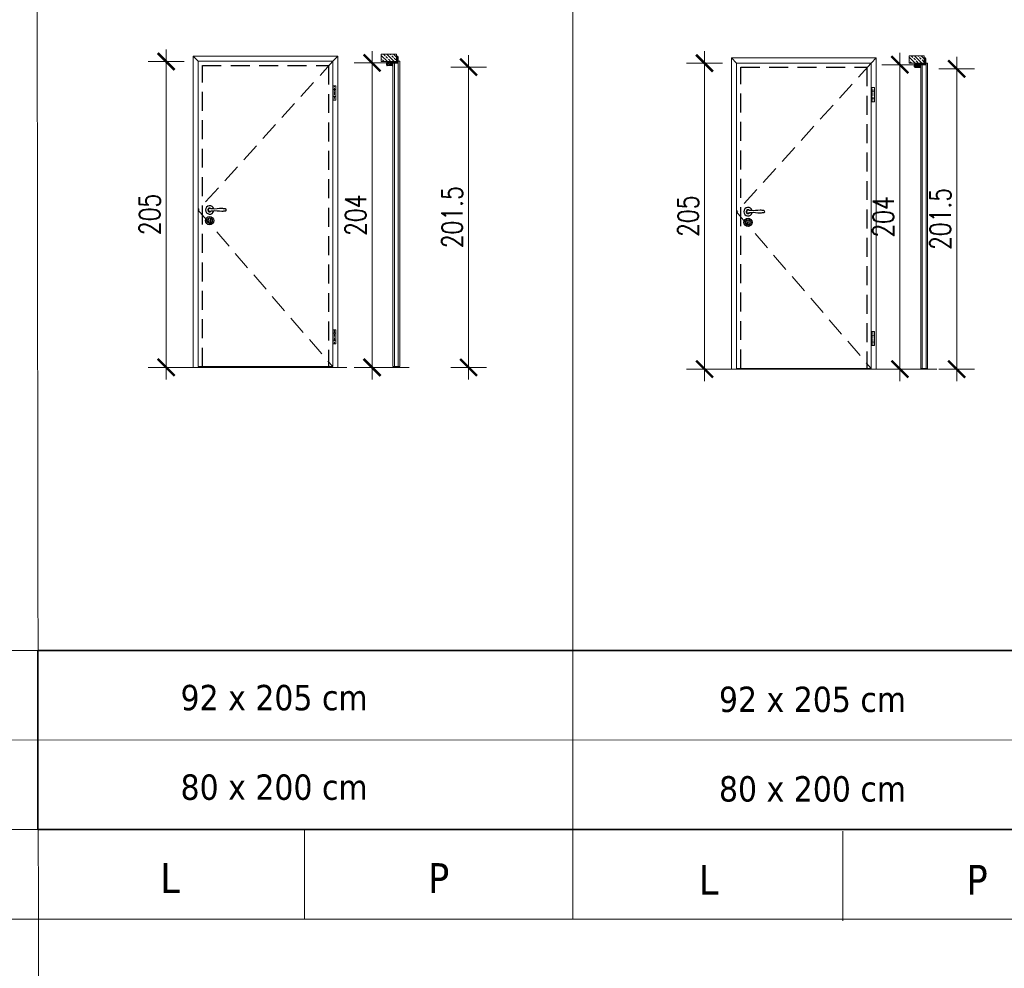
# Model space of a CAD drawing. Header units: millimetres. Extents: x 23192 to 149900, y -396339 to -79279.
# Tile 44 of 136: x 67884 to 68544, y -211380 to -210744. Entities that reach past the tile are written whole.
import ezdxf

# ---------------------------------------------------------------- set-up
doc = ezdxf.new("R2010")
doc.units = ezdxf.units.MM
doc.linetypes.add('CENTER', pattern=[0.6, 0.375, -0.075, 0.075, -0.075])
doc.linetypes.add('DASHED', pattern=[19.05, 12.7, -6.35])
doc.layers.get('0').update_dxf_attribs({"lineweight": 0})
for name, color, linetype, lineweight in [('0_LEGENDA', 7, 'Continuous', 13), ('Drzwi - hatch', 8, 'Continuous', 5), ('Drzwi KRAWĘDZIE', 7, 'Continuous', 20), ('KOREkty', 190, 'Continuous', 35)]:
    doc.layers.add(name, color=color, linetype=linetype, lineweight=lineweight)
for name, color, linetype in [('Drzwi - klamki', 150, 'Continuous'), ('Drzwi PRZER-DUŻA', 240, 'DASHED'), ('GRUBA', 4, 'Continuous')]:
    doc.layers.add(name, color=color, linetype=linetype)
doc.styles.add('ARIAL', font='tahoma.ttf')
doc.styles.add('SIMPLEX', font='simplex.shx', dxfattribs={"width": 0.77})
doc.dimstyles.new('OL PB 200', dxfattribs={"dimscale": 4, "dimtxt": 3.5, "dimasz": 0.2, "dimexe": 10, "dimexo": 10, "dimgap": 1, "dimtad": 1, "dimdec": 1, "dimrnd": 0.5, "dimzin": 9, "dimdsep": 46, "dimtxsty": 'SIMPLEX', "dimblk": 'thick_MSz', "dimcen": 0.1, "dimdle": 8, "dimse1": 1, "dimse2": 1, "dimclrd": 256, "dimclre": 256, "dimclrt": 3, "dimadec": 1, "dimazin": 2, "dimtfac": 1, "dimtdec": 1, "dimtix": 1, "dimtofl": 0, "dimtmove": 2, "dimatfit": 3, "dimldrblk": 'thick_MSz', "dimfxl": 10, "dimfxlon": 1, "dimtolj": 1, "dimlwd": -1, "dimlwe": -1, "dimarcsym": 0})

# ---------------------------------------------------------------- blocks, each defined once
blk = doc.blocks.new('thick_MSz')
for p, q in [((0, 15), (0, -15)), ((-10, 0), (10, 0))]:
    blk.add_line(p, q)
at = {"const_width": 2, "elevation": 2}
blk.add_lwpolyline([(-7.07, -7.07), (7.07, 7.07)], dxfattribs=at)
blk = doc.blocks.new('*D40')
at = {"layer": '0_LEGENDA', "transparency": 16777216}
blk.add_line((68119.95, -210773.89), (68119.95, -210976.29), dxfattribs=at)
at = {"layer": 'DEFPOINTS', "color": 0, "transparency": 16777216}
for p in [(68126.13, -210773.09), (68119.95, -210977.09), (68126.13, -210977.09)]:
    blk.add_point(p, dxfattribs=at)
at = {"layer": '0_LEGENDA', "transparency": 16777216, "xscale": 0.8, "yscale": 0.8, "zscale": 0.8}
for p, rotation in [((68119.95, -210773.09), 90), ((68119.95, -210977.09), 270)]:
    blk.add_blockref('thick_MSz', p, dxfattribs=dict(at, rotation=rotation))
at = {"layer": '0_LEGENDA', "color": 3, "transparency": 16777216, "insert": (68108.95, -210875.09), "char_height": 14, "attachment_point": 5, "rotation": 90, "style": 'SIMPLEX'}
blk.add_mtext('\\A1;204', dxfattribs=at)
blk = doc.blocks.new('*D41')
at = {"layer": '0_LEGENDA', "transparency": 16777216}
blk.add_line((67981.91, -210772.89), (67981.91, -210976.29), dxfattribs=at)
at = {"layer": 'DEFPOINTS', "color": 0, "transparency": 16777216}
for p in [(68136.33, -210772.09), (67981.91, -210977.09), (68136.61, -210977.09)]:
    blk.add_point(p, dxfattribs=at)
at = {"layer": '0_LEGENDA', "transparency": 16777216, "xscale": 0.8, "yscale": 0.8, "zscale": 0.8}
for p, rotation in [((67981.91, -210772.09), 90), ((67981.91, -210977.09), 270)]:
    blk.add_blockref('thick_MSz', p, dxfattribs=dict(at, rotation=rotation))
at = {"layer": '0_LEGENDA', "color": 3, "transparency": 16777216, "insert": (67970.91, -210874.59), "char_height": 14, "attachment_point": 5, "rotation": 90, "style": 'SIMPLEX'}
blk.add_mtext('\\A1;205', dxfattribs=at)
blk = doc.blocks.new('*D42')
at = {"layer": '0_LEGENDA', "transparency": 16777216}
blk.add_line((68184.65, -210776.64), (68184.65, -210976.29), dxfattribs=at)
at = {"layer": 'DEFPOINTS', "color": 0, "transparency": 16777216}
for p in [(68131.77, -210775.84), (68131.77, -210977.09), (68184.65, -210977.09)]:
    blk.add_point(p, dxfattribs=at)
at = {"layer": '0_LEGENDA', "transparency": 16777216, "xscale": 0.8, "yscale": 0.8, "zscale": 0.8}
for p, rotation in [((68184.65, -210775.84), 90), ((68184.65, -210977.09), 270)]:
    blk.add_blockref('thick_MSz', p, dxfattribs=dict(at, rotation=rotation))
at = {"layer": '0_LEGENDA', "color": 3, "transparency": 16777216, "insert": (68173.65, -210876.47), "char_height": 14, "attachment_point": 5, "rotation": 90, "style": 'SIMPLEX'}
blk.add_mtext('\\A1;201.5', dxfattribs=at)
blk = doc.blocks.new('*D171')
at = {"layer": '0_LEGENDA', "transparency": 16777216}
blk.add_line((68473.69, -210775.05), (68473.69, -210977.45), dxfattribs=at)
at = {"layer": 'DEFPOINTS', "color": 0, "transparency": 16777216}
for p in [(68479.87, -210774.25), (68473.69, -210978.25), (68479.87, -210978.25)]:
    blk.add_point(p, dxfattribs=at)
at = {"layer": '0_LEGENDA', "transparency": 16777216, "xscale": 0.8, "yscale": 0.8, "zscale": 0.8}
for p, rotation in [((68473.69, -210774.25), 90), ((68473.69, -210978.25), 270)]:
    blk.add_blockref('thick_MSz', p, dxfattribs=dict(at, rotation=rotation))
at = {"layer": '0_LEGENDA', "color": 3, "transparency": 16777216, "insert": (68462.69, -210876.25), "char_height": 14, "attachment_point": 5, "rotation": 90, "style": 'SIMPLEX'}
blk.add_mtext('\\A1;204', dxfattribs=at)
blk = doc.blocks.new('*D172')
at = {"layer": '0_LEGENDA', "transparency": 16777216}
blk.add_line((68342.79, -210774.05), (68342.79, -210977.45), dxfattribs=at)
at = {"layer": 'DEFPOINTS', "color": 0, "transparency": 16777216}
for p in [(68479.87, -210773.25), (68342.79, -210978.25), (68490.35, -210978.25)]:
    blk.add_point(p, dxfattribs=at)
at = {"layer": '0_LEGENDA', "transparency": 16777216, "xscale": 0.8, "yscale": 0.8, "zscale": 0.8}
for p, rotation in [((68342.79, -210773.25), 90), ((68342.79, -210978.25), 270)]:
    blk.add_blockref('thick_MSz', p, dxfattribs=dict(at, rotation=rotation))
at = {"layer": '0_LEGENDA', "color": 3, "transparency": 16777216, "insert": (68331.79, -210875.75), "char_height": 14, "attachment_point": 5, "rotation": 90, "style": 'SIMPLEX'}
blk.add_mtext('\\A1;205', dxfattribs=at)
blk = doc.blocks.new('*D173')
at = {"layer": '0_LEGENDA', "transparency": 16777216}
blk.add_line((68511.79, -210777.8), (68511.79, -210977.45), dxfattribs=at)
at = {"layer": 'DEFPOINTS', "color": 0, "transparency": 16777216}
for p in [(68485.5, -210777), (68485.5, -210978.25), (68511.79, -210978.25)]:
    blk.add_point(p, dxfattribs=at)
at = {"layer": '0_LEGENDA', "transparency": 16777216, "xscale": 0.8, "yscale": 0.8, "zscale": 0.8}
for p, rotation in [((68511.79, -210777), 90), ((68511.79, -210978.25), 270)]:
    blk.add_blockref('thick_MSz', p, dxfattribs=dict(at, rotation=rotation))
at = {"layer": '0_LEGENDA', "color": 3, "transparency": 16777216, "insert": (68500.79, -210877.62), "char_height": 14, "attachment_point": 5, "rotation": 90, "style": 'SIMPLEX'}
blk.add_mtext('\\A1;201.5', dxfattribs=at)

msp = doc.modelspace()

# ---------------------------------------------------------------- hatches: boundary and pattern name
at = {"layer": 'Drzwi - hatch'}
h = msp.add_hatch(dxfattribs=at)
h.set_pattern_fill('ANSI33', color=256, scale=0.5, angle=-90)
h.set_pattern_definition([(315, (64130.2014, -211037.672), (2.245064, 2.245064), []), (315, (64130.2014, -211039.917), (2.245064, 2.245064), [1.5875, -0.79375])])
h.paths.add_polyline_path([(68126.133, -210767.091), (68126.133, -210772.091), (68136.333, -210772.091), (68136.333, -210767.091)])
h = msp.add_hatch(dxfattribs=at)
h.set_pattern_fill('AR-CONC', color=256, scale=0.003, angle=-90)
h.set_pattern_definition([(320, (64675.71544, -210542.8618), (-0.047817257, -0.546554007), [0.05715, -0.62865]), (265, (64675.71544, -210542.8618), (0.57317054, 0.10573026), [0.04572, -0.50292175]), (10.451445, (64675.71146, -210542.90736), (0.525353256, -0.44082374), [0.04857003, -0.53427073]), (316.1842, (64675.86784, -210542.8618), (-0.12612698, -0.81323712), [0.085725, -0.942975]), (6.635558, (64675.8573, -210542.9296), (0.74227837, -0.7122124), [0.07285507, -0.80140682]), (261.18415, (64675.8678, -210542.8618), (0.74227837, -0.7122124), [0.0685799, -0.7543792]), (291, (64675.82974, -210542.938), (-0.306795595, -0.454843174), [0.05715, -0.62865]), (236, (64675.82974, -210542.938), (0.5525639, -0.185406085), [0.04572, -0.50292]), (341.451445, (64675.8042, -210542.9759), (0.24576831, -0.64024926), [0.04857003, -0.53426981]), (307.5, (64675.71544, -210542.86182), (0.253665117, -0.00926581), [0, -0.496824, 0, -0.51054, 0, -0.504825]), (277.5, (64675.71544, -210542.86182), (0.300541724, -0.200458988), [0, -0.291084, 0, -0.485394, 0, -0.192405]), (237.5, (64675.71544, -210542.69189), (-0.017186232, -0.406771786), [0, -0.1905, 0, -0.59436, 0, -0.78867]), (227.5, (64675.71544, -210542.6157), (0.076279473, -0.444387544), [0, -0.24765, 0, -0.394716, 0, -0.56007])])
h.paths.add_polyline_path([(68130.173, -210774.661, -0.4142136), (68130.013, -210774.501), (68130.013, -210772.931, -0.4142136), (68130.173, -210772.771), (68130.733, -210772.771), (68130.733, -210772.591), (68130.173, -210772.591), (68130.173, -210772.091), (68136.333, -210772.091), (68137.053, -210772.091), (68137.053, -210772.451, -0.4142136), (68136.893, -210772.611), (68132.693, -210772.611, 0.4142136), (68132.353, -210772.951), (68132.353, -210774.131, 0.4142136), (68132.693, -210774.471), (68133.358, -210774.471, -1), (68133.358, -210774.661)])
h.paths.add_polyline_path([(68136.333, -210772.091), (68136.333, -210768.771), (68136.893, -210768.771, -0.4142136), (68137.053, -210768.931), (68137.053, -210771.391), (68137.053, -210772.091)])
h = msp.add_hatch(dxfattribs=at)
h.set_pattern_fill('ANSI33', color=256, scale=0.5, angle=-90)
h.set_pattern_definition([(315, (64483.9398, -211038.826), (2.245064, 2.245064), []), (315, (64483.9398, -211041.071), (2.245064, 2.245064), [1.5875, -0.79375])])
h.paths.add_polyline_path([(68479.871, -210768.245), (68479.871, -210773.245), (68490.071, -210773.245), (68490.071, -210768.245)])
h = msp.add_hatch(dxfattribs=at)
h.set_pattern_fill('AR-CONC', color=256, scale=0.003, angle=-90)
h.set_pattern_definition([(320, (65029.4539, -210544.01605), (-0.047817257, -0.546554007), [0.05715, -0.62865]), (265, (65029.4539, -210544.01605), (0.57317054, 0.10573026), [0.04572, -0.50292175]), (10.451445, (65029.4499, -210544.0616), (0.525353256, -0.44082374), [0.04857003, -0.53427073]), (316.1842, (65029.6063, -210544.01605), (-0.12612698, -0.81323712), [0.085725, -0.942975]), (6.635558, (65029.5958, -210544.0838), (0.74227837, -0.7122124), [0.07285507, -0.80140682]), (261.18415, (65029.6063, -210544.01605), (0.74227837, -0.7122124), [0.0685799, -0.7543792]), (291, (65029.5682, -210544.09225), (-0.306795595, -0.454843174), [0.05715, -0.62865]), (236, (65029.5682, -210544.09225), (0.5525639, -0.185406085), [0.04572, -0.50292]), (341.451445, (65029.5426, -210544.13015), (0.24576831, -0.64024926), [0.04857003, -0.53426981]), (307.5, (65029.4539, -210544.01605), (0.253665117, -0.00926581), [0, -0.496824, 0, -0.51054, 0, -0.504825]), (277.5, (65029.4539, -210544.01605), (0.300541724, -0.200458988), [0, -0.291084, 0, -0.485394, 0, -0.192405]), (237.5, (65029.4539, -210543.84612), (-0.017186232, -0.406771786), [0, -0.1905, 0, -0.59436, 0, -0.78867]), (227.5, (65029.4539, -210543.76992), (0.076279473, -0.444387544), [0, -0.24765, 0, -0.394716, 0, -0.56007])])
h.paths.add_polyline_path([(68483.911, -210775.815, -0.4142136), (68483.751, -210775.655), (68483.751, -210774.085, -0.4142136), (68483.911, -210773.925), (68484.471, -210773.925), (68484.471, -210773.745), (68483.911, -210773.745), (68483.911, -210773.245), (68490.071, -210773.245), (68490.791, -210773.245), (68490.791, -210773.605, -0.4142136), (68490.631, -210773.765), (68486.431, -210773.765, 0.4142136), (68486.091, -210774.105), (68486.091, -210775.285, 0.4142136), (68486.431, -210775.625), (68487.096, -210775.625, -1), (68487.096, -210775.815)])
h.paths.add_polyline_path([(68490.071, -210773.245), (68490.071, -210769.925), (68490.631, -210769.925, -0.4142136), (68490.791, -210770.085), (68490.791, -210772.545), (68490.791, -210773.245)])

# ---------------------------------------------------------------- linework, layer by layer
at = {"linetype": 'CENTER', "ltscale": 0.5}
for p, q in [((68094.811, -210788.46), (68094.811, -210797.96)), ((68455.691, -210789.614), (68455.691, -210799.114)), ((68094.811, -210951.841), (68094.811, -210961.341)), ((68455.691, -210952.995), (68455.691, -210962.495))]:
    msp.add_line(p, q, dxfattribs=at)
at = {"linetype": 'DASHED'}
for points in [[(68093.561, -210771.991), (68003.361, -210871.791), (68093.561, -210976.591)], [(68454.441, -210773.145), (68364.241, -210872.945), (68454.441, -210977.745)]]:
    msp.add_lwpolyline(points, dxfattribs=at)
at = {"layer": '0_LEGENDA', "linetype": 'ByBlock', "ltscale": 5}
for p, q in [((67897.765, -212454.652), (67894.621, -210174.457)), ((68254.621, -211346.755), (68254.621, -210174.457)), ((67487.721, -211166.755), (76924.798, -211166.749)), ((67487.721, -211226.755), (76924.742, -211226.749)), ((67487.721, -211286.755), (76924.686, -211286.749)), ((67487.721, -211286.755), (76924.686, -211286.753)), ((68074.62, -211286.754), (68074.62, -211346.755)), ((68435.5, -211287.908), (68435.5, -211347.909)), ((67487.721, -211346.755), (76924.63, -211346.749))]:
    msp.add_line(p, q, dxfattribs=at)
at = {"layer": 'Drzwi - klamki'}
for p, q in [((68132.533, -210773.012), (68132.533, -210774.141)), ((68132.533, -210774.141), (68132.668, -210774.276)), ((68132.548, -210772.976), (68132.718, -210772.806)), ((68132.926, -210773.091), (68132.633, -210773.091)), ((68132.633, -210773.091), (68132.633, -210774.041)), ((68133.138, -210774.041), (68132.633, -210774.041)), ((68132.674, -210772.991), (68132.789, -210772.876)), ((68132.833, -210772.991), (68132.674, -210772.991)), ((68132.674, -210774.141), (68132.739, -210774.206)), ((68132.852, -210774.141), (68132.674, -210774.141)), ((68132.926, -210773.091), (68132.806, -210773.577)), ((68132.806, -210773.577), (68133.138, -210774.041)), ((68132.833, -210772.991), (68133.018, -210772.806)), ((68132.852, -210774.141), (68132.987, -210774.276)), ((68133.029, -210773.091), (68132.914, -210773.556)), ((68132.914, -210773.556), (68133.275, -210774.061)), ((68132.974, -210772.991), (68133.089, -210772.876)), ((68133.133, -210772.991), (68132.974, -210772.991)), ((68132.993, -210774.141), (68133.058, -210774.206)), ((68133.129, -210774.141), (68132.993, -210774.141)), ((68133.233, -210773.091), (68133.029, -210773.091)), ((68133.133, -210772.991), (68133.318, -210772.806)), ((68133.174, -210774.213), (68133.135, -210774.291)), ((68133.233, -210773.091), (68133.233, -210773.419)), ((68133.274, -210772.991), (68133.389, -210772.876)), ((68133.274, -210772.991), (68133.333, -210773.012)), ((68133.333, -210773.012), (68133.333, -210773.419)), ((68133.333, -210774.291), (68133.474, -210774.305)), ((68133.388, -210773.469), (68133.768, -210773.432)), ((68133.398, -210773.568), (68133.739, -210773.535)), ((68133.783, -210773.838), (68133.783, -210773.575)), ((68133.883, -210773.855), (68133.883, -210773.531)), ((68134.033, -210772.991), (68134.033, -210772.791)), ((68134.033, -210772.791), (68135.033, -210772.791)), ((68134.045, -210772.791), (68134.033, -210772.803)), ((68134.144, -210772.791), (68134.033, -210772.902)), ((68134.146, -210772.991), (68134.033, -210772.878)), ((68134.048, -210772.991), (68134.033, -210772.976)), ((68135.033, -210772.991), (68134.033, -210772.991)), ((68134.243, -210772.791), (68134.043, -210772.991)), ((68134.245, -210772.991), (68134.045, -210772.791)), ((68134.342, -210772.791), (68134.142, -210772.991)), ((68134.344, -210772.991), (68134.144, -210772.791)), ((68134.44, -210772.791), (68134.24, -210772.991)), ((68134.443, -210772.991), (68134.243, -210772.791)), ((68134.539, -210772.791), (68134.339, -210772.991)), ((68134.542, -210772.991), (68134.342, -210772.791)), ((68134.638, -210772.791), (68134.438, -210772.991)), ((68134.64, -210772.991), (68134.44, -210772.791)), ((68134.737, -210772.791), (68134.537, -210772.991)), ((68134.739, -210772.991), (68134.539, -210772.791)), ((68134.835, -210772.791), (68134.635, -210772.991)), ((68134.838, -210772.991), (68134.638, -210772.791)), ((68134.934, -210772.791), (68134.734, -210772.991)), ((68134.937, -210772.991), (68134.737, -210772.791)), ((68135.033, -210772.791), (68134.833, -210772.991)), ((68135.033, -210772.989), (68134.835, -210772.791)), ((68135.033, -210772.89), (68134.932, -210772.991)), ((68135.033, -210772.89), (68134.934, -210772.791)), ((68135.033, -210772.989), (68135.031, -210772.991)), ((68135.033, -210772.791), (68135.033, -210772.991)), ((68486.271, -210774.166), (68486.271, -210775.295)), ((68486.271, -210775.295), (68486.407, -210775.431)), ((68486.286, -210774.131), (68486.457, -210773.96)), ((68486.664, -210774.245), (68486.371, -210774.245)), ((68486.371, -210774.245), (68486.371, -210775.195)), ((68486.877, -210775.195), (68486.371, -210775.195)), ((68486.413, -210774.145), (68486.527, -210774.031)), ((68486.571, -210774.145), (68486.413, -210774.145)), ((68486.413, -210775.295), (68486.477, -210775.36)), ((68486.591, -210775.295), (68486.413, -210775.295)), ((68486.664, -210774.245), (68486.544, -210774.731)), ((68486.544, -210774.731), (68486.877, -210775.195)), ((68486.571, -210774.145), (68486.757, -210773.96)), ((68486.591, -210775.295), (68486.726, -210775.431)), ((68486.767, -210774.245), (68486.652, -210774.71)), ((68486.652, -210774.71), (68487.014, -210775.215)), ((68486.713, -210774.145), (68486.827, -210774.031)), ((68486.871, -210774.145), (68486.713, -210774.145)), ((68486.732, -210775.295), (68486.797, -210775.36)), ((68486.867, -210775.295), (68486.732, -210775.295)), ((68486.971, -210774.245), (68486.767, -210774.245)), ((68486.871, -210774.145), (68487.057, -210773.96)), ((68486.912, -210775.368), (68486.873, -210775.445)), ((68486.971, -210774.245), (68486.971, -210774.573)), ((68487.013, -210774.145), (68487.127, -210774.031)), ((68487.013, -210774.145), (68487.071, -210774.166)), ((68487.071, -210774.166), (68487.071, -210774.573)), ((68487.071, -210775.445), (68487.213, -210775.459)), ((68487.126, -210774.623), (68487.507, -210774.586)), ((68487.136, -210774.722), (68487.478, -210774.689)), ((68487.521, -210774.992), (68487.521, -210774.729)), ((68487.621, -210775.009), (68487.621, -210774.685)), ((68487.771, -210774.145), (68487.771, -210773.945)), ((68487.771, -210773.945), (68488.771, -210773.945)), ((68487.784, -210773.945), (68487.771, -210773.957)), ((68487.882, -210773.945), (68487.771, -210774.056)), ((68487.885, -210774.145), (68487.771, -210774.032)), ((68487.786, -210774.145), (68487.771, -210774.131)), ((68488.771, -210774.145), (68487.771, -210774.145)), ((68487.981, -210773.945), (68487.781, -210774.145)), ((68487.984, -210774.145), (68487.784, -210773.945)), ((68488.08, -210773.945), (68487.88, -210774.145)), ((68488.082, -210774.145), (68487.882, -210773.945)), ((68488.179, -210773.945), (68487.979, -210774.145)), ((68488.181, -210774.145), (68487.981, -210773.945)), ((68488.278, -210773.945), (68488.078, -210774.145)), ((68488.28, -210774.145), (68488.08, -210773.945)), ((68488.376, -210773.945), (68488.176, -210774.145)), ((68488.379, -210774.145), (68488.179, -210773.945)), ((68488.475, -210773.945), (68488.275, -210774.145)), ((68488.478, -210774.145), (68488.278, -210773.945)), ((68488.574, -210773.945), (68488.374, -210774.145)), ((68488.576, -210774.145), (68488.376, -210773.945)), ((68488.673, -210773.945), (68488.473, -210774.145)), ((68488.675, -210774.145), (68488.475, -210773.945)), ((68488.771, -210773.945), (68488.571, -210774.145)), ((68488.771, -210774.143), (68488.574, -210773.945)), ((68488.771, -210774.044), (68488.67, -210774.145)), ((68488.771, -210774.044), (68488.673, -210773.945)), ((68488.771, -210774.143), (68488.769, -210774.145)), ((68488.771, -210773.945), (68488.771, -210774.145))]:
    msp.add_line(p, q, dxfattribs=at)
at = {"layer": 'Drzwi - klamki', "ltscale": 0.2}
for p, q in [((68009.911, -210871.341), (68009.911, -210871.841)), ((68009.911, -210871.341), (68010.041, -210871.341)), ((68009.911, -210871.841), (68010.041, -210871.841)), ((68370.791, -210872.495), (68370.791, -210872.995)), ((68370.791, -210872.495), (68370.921, -210872.495)), ((68370.791, -210872.995), (68370.921, -210872.995)), ((68010.536, -210878.635), (68010.536, -210879.885)), ((68011.586, -210878.635), (68011.586, -210879.885)), ((68371.416, -210879.789), (68371.416, -210881.039)), ((68372.466, -210879.789), (68372.466, -210881.039))]:
    msp.add_line(p, q, dxfattribs=at)
for centre, radius in [((68011.061, -210878.735), 2.8), ((68011.066, -210878.739), 1.8), ((68371.941, -210879.889), 2.8), ((68371.946, -210879.894), 1.8)]:
    msp.add_circle(centre, radius, dxfattribs=at)
at = {"layer": 'Drzwi - klamki'}
for centre, radius, start, end in [((68132.583, -210773.012), 0.05, 135, 180), ((68132.704, -210774.241), 0.05, 225, 270), ((68132.704, -210774.241), 0.05, 270, 45), ((68132.754, -210772.841), 0.05, 90, 135), ((68132.754, -210772.841), 0.05, 315, 90), ((68133.023, -210774.241), 0.05, 225, 270), ((68133.054, -210772.841), 0.05, 90, 135), ((68133.023, -210774.241), 0.05, 270, 45), ((68133.054, -210772.841), 0.05, 315, 90), ((68133.129, -210774.191), 0.05, 333.425339, 90), ((68133.383, -210773.419), 0.15, 180, 275.563415), ((68133.479, -210773.915), 0.25, 215.623943, 327.559413), ((68133.354, -210772.841), 0.05, 90, 135), ((68133.383, -210773.419), 0.05, 180, 275.563415), ((68133.354, -210772.841), 0.05, 315, 90), ((68133.498, -210774.056), 0.25, 264.429901, 319.458571), ((68132.914, -210773.556), 1.019, 319.458571, 341.015535), ((68132.914, -210773.556), 0.919, 327.559413, 339.878843), ((68133.743, -210773.575), 0.04, 0, 95.563415), ((68133.783, -210773.581), 0.15, 89.587511, 95.563415), ((68133.683, -210773.838), 0.1, 339.878843, 0), ((68133.783, -210773.531), 0.1, 0, 89.587511), ((68133.783, -210773.855), 0.1, 341.015535, 0), ((68486.321, -210774.166), 0.05, 135, 180), ((68486.442, -210775.395), 0.05, 225, 270), ((68486.442, -210775.395), 0.05, 270, 45), ((68486.492, -210773.995), 0.05, 90, 135), ((68486.492, -210773.995), 0.05, 315, 90), ((68486.761, -210775.395), 0.05, 225, 270), ((68486.792, -210773.995), 0.05, 90, 135), ((68486.761, -210775.395), 0.05, 270, 45), ((68486.792, -210773.995), 0.05, 315, 90), ((68486.867, -210775.345), 0.05, 333.425339, 90), ((68487.121, -210774.573), 0.15, 180, 275.563415), ((68487.217, -210775.069), 0.25, 215.623943, 327.559413), ((68487.092, -210773.995), 0.05, 90, 135), ((68487.121, -210774.573), 0.05, 180, 275.563415), ((68487.092, -210773.995), 0.05, 315, 90), ((68487.237, -210775.21), 0.25, 264.429901, 319.458571), ((68486.652, -210774.71), 1.019, 319.458571, 341.015535), ((68486.652, -210774.71), 0.919, 327.559413, 339.878843), ((68487.481, -210774.729), 0.04, 0, 95.563415), ((68487.521, -210774.735), 0.15, 89.587511, 95.563415), ((68487.421, -210774.992), 0.1, 339.878843, 0), ((68487.521, -210774.685), 0.1, 0, 89.587511), ((68487.521, -210775.009), 0.1, 341.015535, 0)]:
    msp.add_arc(centre, radius, start, end, dxfattribs=at)
at = {"layer": 'Drzwi - klamki', "ltscale": 0.2}
for centre, radius, start, end in [((68011.061, -210871.591), 2.801, 13.271535, 346.728465), ((68011.061, -210871.591), 1.25, 42.903782, 317.096218), ((68011.061, -210871.591), 1.05, 64.699839, 295.300161), ((68021.471, -210871.591), 0.74, 288.924644, 71.075356), ((68371.941, -210872.745), 2.801, 13.271535, 346.728465), ((68371.941, -210872.745), 1.25, 42.903782, 317.096218), ((68371.941, -210872.745), 1.05, 64.699839, 295.300161), ((68382.351, -210872.745), 0.74, 288.924644, 71.075356), ((68011.061, -210877.935), 0.875, 306.869898, 233.130102), ((68011.061, -210879.885), 0.525, 180, 270), ((68011.061, -210879.885), 0.525, 270, 0), ((68371.941, -210879.089), 0.875, 306.869898, 233.130102), ((68371.941, -210881.039), 0.525, 180, 270), ((68371.941, -210881.039), 0.525, 270, 0)]:
    msp.add_arc(centre, radius, start, end, dxfattribs=at)
for points in [[(68021.711, -210870.891), (68019.211, -210870.641), (68012.915, -210870.891), (68011.061, -210870.541)], [(68021.711, -210872.291), (68019.211, -210872.541), (68012.915, -210872.291), (68011.061, -210872.641)], [(68382.591, -210872.045), (68380.091, -210871.795), (68373.795, -210872.045), (68371.941, -210871.695)], [(68382.591, -210873.445), (68380.091, -210873.695), (68373.795, -210873.445), (68371.941, -210873.795)]]:
    msp.add_spline(points, degree=3, dxfattribs=at)
at = {"layer": 'Drzwi KRAWĘDZIE'}
for p, q in [((67999.961, -210977.091), (67999.961, -210768.591)), ((68096.961, -210768.591), (67999.961, -210768.591)), ((67999.961, -210768.591), (68003.361, -210771.991)), ((68096.961, -210768.591), (68093.561, -210771.991)), ((68096.961, -210977.091), (68096.961, -210768.591)), ((68130.173, -210772.591), (68130.173, -210772.091)), ((68133.933, -210773.291), (68133.933, -210976.491)), ((68137.333, -210773.191), (68134.033, -210773.191)), ((68134.933, -210773.191), (68134.933, -210976.591)), ((68137.333, -210771.991), (68138.433, -210771.991)), ((68137.333, -210771.991), (68137.333, -210773.191)), ((68137.333, -210771.991), (68137.333, -210773.191)), ((68137.533, -210771.991), (68137.533, -210976.591)), ((68138.533, -210772.091), (68138.533, -210976.491)), ((68360.841, -210978.245), (68360.841, -210769.745)), ((68457.841, -210769.745), (68360.841, -210769.745)), ((68360.841, -210769.745), (68364.241, -210773.145)), ((68457.841, -210769.745), (68454.441, -210773.145)), ((68457.841, -210978.245), (68457.841, -210769.745)), ((68483.911, -210773.745), (68483.911, -210773.245)), ((68487.671, -210774.445), (68487.671, -210977.645)), ((68491.071, -210774.345), (68487.771, -210774.345)), ((68488.671, -210774.345), (68488.671, -210977.745)), ((68491.071, -210773.145), (68492.171, -210773.145)), ((68491.071, -210773.145), (68491.071, -210774.345)), ((68491.071, -210773.145), (68491.071, -210774.345)), ((68491.271, -210773.145), (68491.271, -210977.745)), ((68492.271, -210773.245), (68492.271, -210977.645)), ((68095.761, -210788.46), (68093.861, -210788.46)), ((68093.861, -210788.46), (68093.861, -210797.96)), ((68095.761, -210788.46), (68095.761, -210797.96)), ((68095.761, -210790.86), (68093.861, -210790.86)), ((68095.761, -210795.56), (68093.861, -210795.56)), ((68456.641, -210789.614), (68454.741, -210789.614)), ((68454.741, -210789.614), (68454.741, -210799.114)), ((68456.641, -210792.014), (68454.741, -210792.014)), ((68456.641, -210789.614), (68456.641, -210799.114)), ((68093.861, -210797.96), (68095.761, -210797.96)), ((68456.641, -210796.714), (68454.741, -210796.714)), ((68454.741, -210799.114), (68456.641, -210799.114)), ((68138.533, -210874.391), (68138.533, -210868.791)), ((68492.271, -210875.545), (68492.271, -210869.945)), ((68095.761, -210951.841), (68093.861, -210951.841)), ((68093.861, -210951.841), (68093.861, -210961.341)), ((68095.761, -210954.241), (68093.861, -210954.241)), ((68095.761, -210951.841), (68095.761, -210961.341)), ((68456.641, -210952.995), (68454.741, -210952.995)), ((68454.741, -210952.995), (68454.741, -210962.495)), ((68456.641, -210952.995), (68456.641, -210962.495)), ((68095.761, -210958.941), (68093.861, -210958.941)), ((68456.641, -210955.395), (68454.741, -210955.395)), ((68456.641, -210960.095), (68454.741, -210960.095)), ((68093.861, -210961.341), (68095.761, -210961.341)), ((68454.741, -210962.495), (68456.641, -210962.495)), ((67993.969, -210977.091), (68102.977, -210977.091)), ((68006.211, -210977.091), (68006.211, -210976.591)), ((68090.711, -210977.091), (68090.711, -210976.591)), ((68127.613, -210977.091), (68144.803, -210977.091)), ((68134.033, -210976.591), (68138.433, -210976.591)), ((68354.849, -210978.245), (68463.856, -210978.245)), ((68367.091, -210978.245), (68367.091, -210977.745)), ((68451.591, -210978.245), (68451.591, -210977.745)), ((68481.351, -210978.245), (68498.542, -210978.245)), ((68487.771, -210977.745), (68492.171, -210977.745))]:
    msp.add_line(p, q, dxfattribs=at)
for points in [[(68136.333, -210767.091), (68136.333, -210772.091), (68126.133, -210772.091), (68126.133, -210767.091)], [(68490.071, -210768.245), (68490.071, -210773.245), (68479.871, -210773.245), (68479.871, -210768.245)], [(68093.561, -210771.991), (68003.361, -210771.991), (68003.361, -210976.591), (68093.561, -210976.591)], [(68454.441, -210773.145), (68364.241, -210773.145), (68364.241, -210977.745), (68454.441, -210977.745)]]:
    msp.add_lwpolyline(points, close=True, dxfattribs=at)
for centre, start, end in [((68134.033, -210773.291), 90, 180), ((68138.433, -210772.091), 0, 90), ((68487.771, -210774.445), 90, 180), ((68492.171, -210773.245), 0, 90), ((68134.033, -210976.491), 180, 270), ((68138.433, -210976.491), 270, 0), ((68487.771, -210977.645), 180, 270), ((68492.171, -210977.645), 270, 0)]:
    msp.add_arc(centre, 0.1, start, end, dxfattribs=at)
at = {"layer": 'Drzwi PRZER-DUŻA'}
for points in [[(68006.211, -210976.591), (68006.211, -210774.841), (68090.711, -210774.841), (68090.711, -210976.591)], [(68367.091, -210977.745), (68367.091, -210775.995), (68451.591, -210775.995), (68451.591, -210977.745)]]:
    msp.add_lwpolyline(points, dxfattribs=at)
at = {"layer": 'GRUBA', "ltscale": 0.2}
for p, q in [((68136.333, -210768.771), (68136.333, -210768.591)), ((68136.333, -210768.591), (68136.893, -210768.591)), ((68136.893, -210768.771), (68136.333, -210768.771)), ((68137.053, -210771.391), (68137.053, -210768.931)), ((68137.233, -210768.931), (68137.233, -210772.451)), ((68129.833, -210774.501), (68129.833, -210772.931)), ((68130.013, -210772.931), (68130.013, -210774.501)), ((68130.173, -210772.591), (68130.733, -210772.591)), ((68130.733, -210772.771), (68130.173, -210772.771)), ((68130.173, -210774.661), (68133.358, -210774.661)), ((68133.358, -210774.841), (68130.173, -210774.841)), ((68130.733, -210772.591), (68130.733, -210772.771)), ((68132.353, -210774.131), (68132.353, -210772.951)), ((68132.533, -210772.951), (68132.533, -210774.131)), ((68132.693, -210772.611), (68136.893, -210772.611)), ((68136.433, -210772.791), (68132.693, -210772.791)), ((68132.693, -210774.291), (68133.358, -210774.291)), ((68133.358, -210774.471), (68132.693, -210774.471)), ((68136.893, -210772.791), (68136.433, -210772.791)), ((68137.053, -210772.451), (68137.053, -210771.391)), ((68483.571, -210775.655), (68483.571, -210774.085)), ((68483.751, -210774.085), (68483.751, -210775.655)), ((68483.911, -210773.745), (68484.471, -210773.745)), ((68484.471, -210773.925), (68483.911, -210773.925)), ((68483.911, -210775.815), (68487.096, -210775.815)), ((68487.096, -210775.995), (68483.911, -210775.995)), ((68484.471, -210773.745), (68484.471, -210773.925)), ((68486.091, -210775.285), (68486.091, -210774.105)), ((68486.271, -210774.105), (68486.271, -210775.285)), ((68486.431, -210773.765), (68490.631, -210773.765)), ((68490.171, -210773.945), (68486.431, -210773.945)), ((68486.431, -210775.445), (68487.096, -210775.445)), ((68487.096, -210775.625), (68486.431, -210775.625)), ((68490.071, -210769.925), (68490.071, -210769.745)), ((68490.071, -210769.745), (68490.631, -210769.745)), ((68490.631, -210769.925), (68490.071, -210769.925)), ((68490.631, -210773.945), (68490.171, -210773.945)), ((68490.791, -210772.545), (68490.791, -210770.085)), ((68490.791, -210773.605), (68490.791, -210772.545)), ((68490.971, -210770.085), (68490.971, -210773.605))]:
    msp.add_line(p, q, dxfattribs=at)
for centre, radius, start, end in [((68136.893, -210768.931), 0.34, 0, 90), ((68136.893, -210768.931), 0.16, 0, 90), ((68130.173, -210772.931), 0.34, 90, 180), ((68130.173, -210774.501), 0.34, 180, 270), ((68130.173, -210772.931), 0.16, 90, 180), ((68130.173, -210774.501), 0.16, 180, 270), ((68132.693, -210772.951), 0.34, 90, 180), ((68132.693, -210774.131), 0.34, 180, 270), ((68132.693, -210772.951), 0.16, 90, 180), ((68132.693, -210774.131), 0.16, 180, 270), ((68133.358, -210774.566), 0.275, 270, 90), ((68133.358, -210774.566), 0.095, 270, 90), ((68136.893, -210772.451), 0.16, 270, 0), ((68136.893, -210772.451), 0.34, 270, 0), ((68483.911, -210774.085), 0.34, 90, 180), ((68483.911, -210775.655), 0.34, 180, 270), ((68483.911, -210774.085), 0.16, 90, 180), ((68483.911, -210775.655), 0.16, 180, 270), ((68486.431, -210774.105), 0.34, 90, 180), ((68486.431, -210775.285), 0.34, 180, 270), ((68486.431, -210774.105), 0.16, 90, 180), ((68486.431, -210775.285), 0.16, 180, 270), ((68487.096, -210775.72), 0.275, 270, 90), ((68487.096, -210775.72), 0.095, 270, 90), ((68490.631, -210770.085), 0.34, 0, 90), ((68490.631, -210770.085), 0.16, 0, 90), ((68490.631, -210773.605), 0.16, 270, 0), ((68490.631, -210773.605), 0.34, 270, 0)]:
    msp.add_arc(centre, radius, start, end, dxfattribs=at)
at = {"layer": 'KOREkty'}
msp.add_lwpolyline([(67895.989, -211166.755), (76924.686, -211166.754), (76924.686, -211286.749), (67895.989, -211286.75)], close=True, dxfattribs=at)

# ---------------------------------------------------------------- texts
at = {"layer": '0_LEGENDA', "linetype": 'ByBlock', "ltscale": 5, "attachment_point": 1, "style": 'ARIAL'}
for s, insert, char_height, width in [('92 x 205 cm', (67991.58, -211189.831), 17, 162.7638), ('92 x 205 cm', (68352.46, -211190.985), 17, 162.7638), ('80 x 200 cm', (67991.58, -211249.831), 17, 212.04863), ('80 x 200 cm', (68352.46, -211250.985), 17, 212.04863), ('\\pxqc;L', (67894.62, -211309.283), 20, 180), ('\\pxqc;P', (68074.62, -211309.283), 20, 180), ('\\pxqc;L', (68255.5, -211310.438), 20, 180), ('\\pxqc;P', (68435.5, -211310.438), 20, 180)]:
    msp.add_mtext(s, dxfattribs=dict(at, insert=insert, char_height=char_height, width=width))

# ---------------------------------------------------------------- dimensions: what is measured, and where the dimension line sits
at = {"layer": '0_LEGENDA', "color": 7}
for base, p1, p2, picture, middle in [((67981.912, -210977.091), (68136.333, -210772.091), (68136.613, -210977.091), '*D41', (67970.912, -210874.591)), ((68119.948, -210977.091), (68126.133, -210773.091), (68126.133, -210977.091), '*D40', (68108.948, -210875.091)), ((68184.652, -210977.09101), (68131.765497, -210775.841006), (68131.765497, -210977.09101), '*D42', (68173.652, -210876.466008)), ((68342.792, -210978.245), (68479.871, -210773.245), (68490.351, -210978.245), '*D172', (68331.792, -210875.745)), ((68473.686, -210978.245), (68479.871, -210774.245), (68479.871, -210978.245), '*D171', (68462.686, -210876.245)), ((68511.787635, -210978.245242), (68485.503947, -210776.995239), (68485.503947, -210978.245242), '*D173', (68500.787635, -210877.620241))]:
    dim = msp.add_linear_dim(base=base, p1=p1, p2=p2, angle=90, dimstyle='OL PB 200', dxfattribs=at)
    dim.commit()
    dim.dimension.update_dxf_attribs({"geometry": picture, "text_midpoint": middle})

doc.saveas('drawing.dxf')
